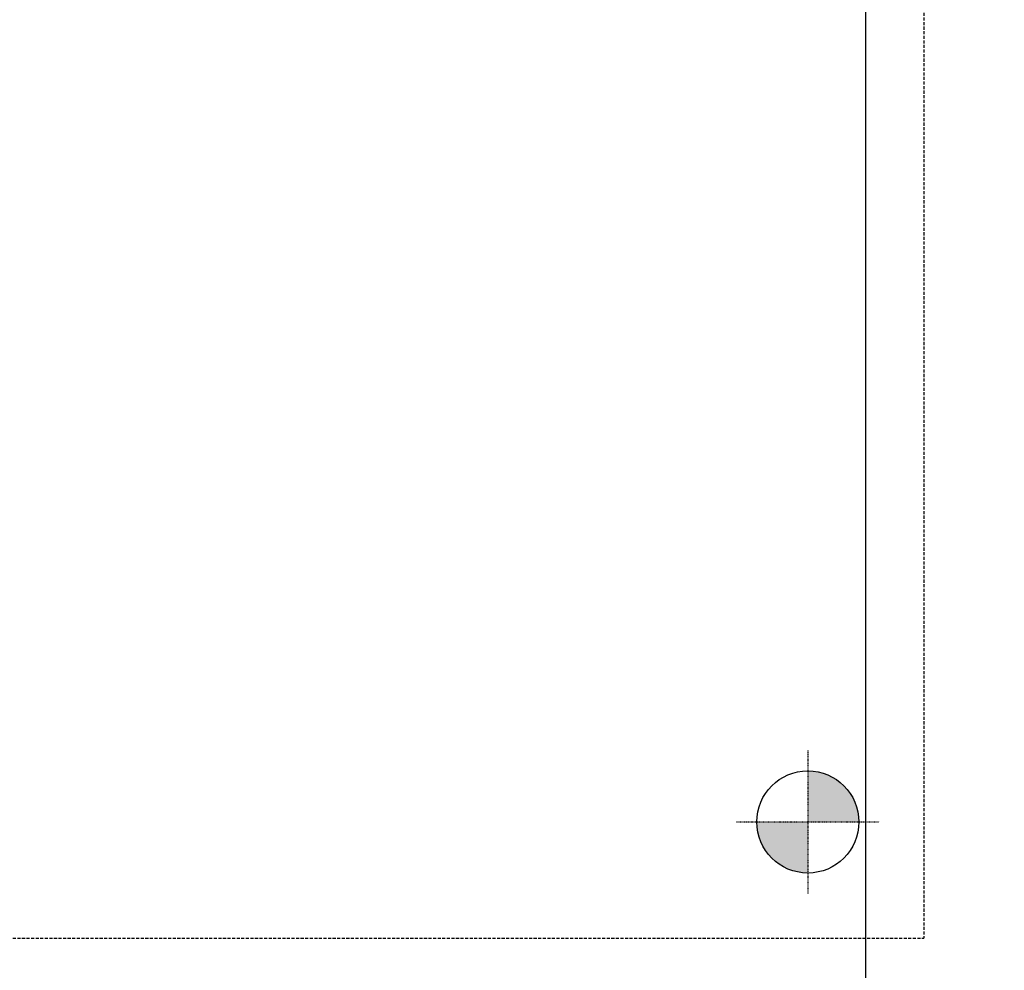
# Model space of a CAD drawing. Header units: inches. Extents: x -4968858 to -265257, y -220693 to 1871410.
# Tile 226 of 256: x -1885413 to -1885252, y 1195007 to 1195163. Entities that reach past the tile are written whole.
import ezdxf

# ---------------------------------------------------------------- set-up
doc = ezdxf.new("R2010")
doc.units = ezdxf.units.IN
doc.header["$MEASUREMENT"] = 0
for name, pattern in [('CENTER2', [1.125, 0.75, -0.125, 0.125, -0.125]), ('CONTINOUS', [0]), ('DASHED', [0.75, 0.5, -0.25]), ('HIDDEN', [0.375, 0.25, -0.125])]:
    doc.linetypes.add(name, pattern=pattern)
doc.layers.add('GRID', color=8, linetype='Continuous')
doc.layers.add('IPB', color=6, linetype='Continuous')

# ---------------------------------------------------------------- blocks, each defined once
blk = doc.blocks.new('UTCOMBINE')
h = blk.add_hatch(color=256)
h.paths.add_polyline_path([(-716789.89, 45928.48), (-716781.51, 45928.48), (-716781.51, 45920.1, -0.414214)])
h.paths.add_polyline_path([(-716773.13, 45928.48), (-716781.51, 45928.48), (-716781.51, 45936.86, -0.414214)])
h = blk.add_hatch(color=256)
h.paths.add_polyline_path([(-716789.89, 45928.48), (-716781.51, 45928.48), (-716781.51, 45920.1, -0.414214)])
h.paths.add_polyline_path([(-716773.13, 45928.48), (-716781.51, 45928.48), (-716781.51, 45936.86, -0.414214)])
h = blk.add_hatch(color=256)
h.paths.add_polyline_path([(-716789.89, 45928.48), (-716781.51, 45928.48), (-716781.51, 45920.1, -0.414214)])
h.paths.add_polyline_path([(-716773.13, 45928.48), (-716781.51, 45928.48), (-716781.51, 45936.86, -0.414214)])
h = blk.add_hatch(color=256)
h.paths.add_polyline_path([(-716789.89, 45928.48), (-716781.51, 45928.48), (-716781.51, 45920.1, -0.414214)])
h.paths.add_polyline_path([(-716773.13, 45928.48), (-716781.51, 45928.48), (-716781.51, 45936.86, -0.414214)])
h = blk.add_hatch(color=256)
h.paths.add_polyline_path([(-716789.89, 45928.48), (-716781.51, 45928.48), (-716781.51, 45920.1, -0.414214)])
h.paths.add_polyline_path([(-716773.13, 45928.48), (-716781.51, 45928.48), (-716781.51, 45936.86, -0.414214)])
h = blk.add_hatch(color=256)
h.paths.add_polyline_path([(-716789.89, 45928.48), (-716781.51, 45928.48), (-716781.51, 45920.1, -0.414214)])
h.paths.add_polyline_path([(-716773.13, 45928.48), (-716781.51, 45928.48), (-716781.51, 45936.86, -0.414214)])
h = blk.add_hatch(color=256)
h.paths.add_polyline_path([(-716789.89, 45928.48), (-716781.51, 45928.48), (-716781.51, 45920.1, -0.414214)])
h.paths.add_polyline_path([(-716773.13, 45928.48), (-716781.51, 45928.48), (-716781.51, 45936.86, -0.414214)])
h = blk.add_hatch(color=256)
h.paths.add_polyline_path([(-716789.89, 45928.48), (-716781.51, 45928.48), (-716781.51, 45920.1, -0.414214)])
h.paths.add_polyline_path([(-716773.13, 45928.48), (-716781.51, 45928.48), (-716781.51, 45936.86, -0.414214)])
h = blk.add_hatch(color=256)
h.paths.add_polyline_path([(-716789.89, 45928.48), (-716781.51, 45928.48), (-716781.51, 45920.1, -0.414214)])
h.paths.add_polyline_path([(-716773.13, 45928.48), (-716781.51, 45928.48), (-716781.51, 45936.86, -0.414214)])
h = blk.add_hatch(color=256)
h.paths.add_polyline_path([(-716789.89, 45928.48), (-716781.51, 45928.48), (-716781.51, 45920.1, -0.414214)])
h.paths.add_polyline_path([(-716773.13, 45928.48), (-716781.51, 45928.48), (-716781.51, 45936.86, -0.414214)])
h = blk.add_hatch(color=256)
h.paths.add_polyline_path([(-716789.89, 45928.48), (-716781.51, 45928.48), (-716781.51, 45920.1, -0.414214)])
h.paths.add_polyline_path([(-716773.13, 45928.48), (-716781.51, 45928.48), (-716781.51, 45936.86, -0.414214)])
h = blk.add_hatch(color=256)
h.paths.add_polyline_path([(-716789.89, 45928.48), (-716781.51, 45928.48), (-716781.51, 45920.1, -0.414214)])
h.paths.add_polyline_path([(-716773.13, 45928.48), (-716781.51, 45928.48), (-716781.51, 45936.86, -0.414214)])
h = blk.add_hatch(color=256)
h.paths.add_polyline_path([(-716789.89, 45928.48), (-716781.51, 45928.48), (-716781.51, 45920.1, -0.414214)])
h.paths.add_polyline_path([(-716773.13, 45928.48), (-716781.51, 45928.48), (-716781.51, 45936.86, -0.414214)])
h = blk.add_hatch(color=256)
h.paths.add_polyline_path([(-716789.89, 45928.48), (-716781.51, 45928.48), (-716781.51, 45920.1, -0.414214)])
h.paths.add_polyline_path([(-716773.13, 45928.48), (-716781.51, 45928.48), (-716781.51, 45936.86, -0.414214)])
h = blk.add_hatch(color=256)
h.paths.add_polyline_path([(-716789.89, 45928.48), (-716781.51, 45928.48), (-716781.51, 45920.1, -0.414214)])
h.paths.add_polyline_path([(-716773.13, 45928.48), (-716781.51, 45928.48), (-716781.51, 45936.86, -0.414214)])
h = blk.add_hatch(color=256)
h.paths.add_polyline_path([(-716789.89, 45928.48), (-716781.51, 45928.48), (-716781.51, 45920.1, -0.414214)])
h.paths.add_polyline_path([(-716773.13, 45928.48), (-716781.51, 45928.48), (-716781.51, 45936.86, -0.414214)])
h = blk.add_hatch(color=256)
h.paths.add_polyline_path([(-716789.89, 45928.48), (-716781.51, 45928.48), (-716781.51, 45920.1, -0.414214)])
h.paths.add_polyline_path([(-716773.13, 45928.48), (-716781.51, 45928.48), (-716781.51, 45936.86, -0.414214)])
h = blk.add_hatch(color=256)
h.paths.add_polyline_path([(-716789.89, 45928.48), (-716781.51, 45928.48), (-716781.51, 45920.1, -0.414214)])
h.paths.add_polyline_path([(-716773.13, 45928.48), (-716781.51, 45928.48), (-716781.51, 45936.86, -0.414214)])
h = blk.add_hatch(color=256)
h.paths.add_polyline_path([(-716789.89, 45928.48), (-716781.51, 45928.48), (-716781.51, 45920.1, -0.414214)])
h.paths.add_polyline_path([(-716773.13, 45928.48), (-716781.51, 45928.48), (-716781.51, 45936.86, -0.414214)])
h = blk.add_hatch(color=256)
h.paths.add_polyline_path([(-716789.89, 45928.48), (-716781.51, 45928.48), (-716781.51, 45920.1, -0.414214)])
h.paths.add_polyline_path([(-716773.13, 45928.48), (-716781.51, 45928.48), (-716781.51, 45936.86, -0.414214)])
h = blk.add_hatch(color=256)
h.paths.add_polyline_path([(-716789.89, 45928.48), (-716781.51, 45928.48), (-716781.51, 45920.1, -0.414214)])
h.paths.add_polyline_path([(-716773.13, 45928.48), (-716781.51, 45928.48), (-716781.51, 45936.86, -0.414214)])
h = blk.add_hatch(color=256)
h.paths.add_polyline_path([(-716789.89, 45928.48), (-716781.51, 45928.48), (-716781.51, 45920.1, -0.414214)])
h.paths.add_polyline_path([(-716773.13, 45928.48), (-716781.51, 45928.48), (-716781.51, 45936.86, -0.414214)])
h = blk.add_hatch(color=256)
h.paths.add_polyline_path([(-716789.89, 45928.48), (-716781.51, 45928.48), (-716781.51, 45920.1, -0.414214)])
h.paths.add_polyline_path([(-716773.13, 45928.48), (-716781.51, 45928.48), (-716781.51, 45936.86, -0.414214)])
h = blk.add_hatch(color=256)
h.paths.add_polyline_path([(-716789.89, 45928.48), (-716781.51, 45928.48), (-716781.51, 45920.1, -0.414214)])
h.paths.add_polyline_path([(-716773.13, 45928.48), (-716781.51, 45928.48), (-716781.51, 45936.86, -0.414214)])
h = blk.add_hatch(color=256)
h.paths.add_polyline_path([(-716789.89, 45928.48), (-716781.51, 45928.48), (-716781.51, 45920.1, -0.414214)])
h.paths.add_polyline_path([(-716773.13, 45928.48), (-716781.51, 45928.48), (-716781.51, 45936.86, -0.414214)])
h = blk.add_hatch(color=256)
h.paths.add_polyline_path([(-716789.89, 45928.48), (-716781.51, 45928.48), (-716781.51, 45920.1, -0.414214)])
h.paths.add_polyline_path([(-716773.13, 45928.48), (-716781.51, 45928.48), (-716781.51, 45936.86, -0.414214)])
h = blk.add_hatch(color=256)
h.paths.add_polyline_path([(-716789.89, 45928.48), (-716781.51, 45928.48), (-716781.51, 45920.1, -0.414214)])
h.paths.add_polyline_path([(-716773.13, 45928.48), (-716781.51, 45928.48), (-716781.51, 45936.86, -0.414214)])
h = blk.add_hatch(color=256)
h.paths.add_polyline_path([(-716789.89, 45928.48), (-716781.51, 45928.48), (-716781.51, 45920.1, -0.414214)])
h.paths.add_polyline_path([(-716773.13, 45928.48), (-716781.51, 45928.48), (-716781.51, 45936.86, -0.414214)])
h = blk.add_hatch(color=256)
h.paths.add_polyline_path([(-716789.89, 45928.48), (-716781.51, 45928.48), (-716781.51, 45920.1, -0.414214)])
h.paths.add_polyline_path([(-716773.13, 45928.48), (-716781.51, 45928.48), (-716781.51, 45936.86, -0.414214)])
h = blk.add_hatch(color=256)
h.paths.add_polyline_path([(-716789.89, 45928.48), (-716781.51, 45928.48), (-716781.51, 45920.1, -0.414214)])
h.paths.add_polyline_path([(-716773.13, 45928.48), (-716781.51, 45928.48), (-716781.51, 45936.86, -0.414214)])
h = blk.add_hatch(color=256)
h.paths.add_polyline_path([(-716789.89, 45928.48), (-716781.51, 45928.48), (-716781.51, 45920.1, -0.414214)])
h.paths.add_polyline_path([(-716773.13, 45928.48), (-716781.51, 45928.48), (-716781.51, 45936.86, -0.414214)])
h = blk.add_hatch(color=256)
h.paths.add_polyline_path([(-716789.89, 45928.48), (-716781.51, 45928.48), (-716781.51, 45920.1, -0.414214)])
h.paths.add_polyline_path([(-716773.13, 45928.48), (-716781.51, 45928.48), (-716781.51, 45936.86, -0.414214)])
h = blk.add_hatch(color=256)
h.paths.add_polyline_path([(-716789.89, 45928.48), (-716781.51, 45928.48), (-716781.51, 45920.1, -0.414214)])
h.paths.add_polyline_path([(-716773.13, 45928.48), (-716781.51, 45928.48), (-716781.51, 45936.86, -0.414214)])
h = blk.add_hatch(color=256)
h.paths.add_polyline_path([(-716789.89, 45928.48), (-716781.51, 45928.48), (-716781.51, 45920.1, -0.414214)])
h.paths.add_polyline_path([(-716773.13, 45928.48), (-716781.51, 45928.48), (-716781.51, 45936.86, -0.414214)])
h = blk.add_hatch(color=256)
h.paths.add_polyline_path([(-716789.89, 45928.48), (-716781.51, 45928.48), (-716781.51, 45920.1, -0.414214)])
h.paths.add_polyline_path([(-716773.13, 45928.48), (-716781.51, 45928.48), (-716781.51, 45936.86, -0.414214)])
h = blk.add_hatch(color=256)
h.paths.add_polyline_path([(-716789.89, 45928.48), (-716781.51, 45928.48), (-716781.51, 45920.1, -0.414214)])
h.paths.add_polyline_path([(-716773.13, 45928.48), (-716781.51, 45928.48), (-716781.51, 45936.86, -0.414214)])
h = blk.add_hatch(color=256)
h.paths.add_polyline_path([(-716789.89, 45928.48), (-716781.51, 45928.48), (-716781.51, 45920.1, -0.414214)])
h.paths.add_polyline_path([(-716773.13, 45928.48), (-716781.51, 45928.48), (-716781.51, 45936.86, -0.414214)])
h = blk.add_hatch(color=256)
h.paths.add_polyline_path([(-716789.89, 45928.48), (-716781.51, 45928.48), (-716781.51, 45920.1, -0.414214)])
h.paths.add_polyline_path([(-716773.13, 45928.48), (-716781.51, 45928.48), (-716781.51, 45936.86, -0.414214)])
h = blk.add_hatch(color=256)
h.paths.add_polyline_path([(-716789.89, 45928.48), (-716781.51, 45928.48), (-716781.51, 45920.1, -0.414214)])
h.paths.add_polyline_path([(-716773.13, 45928.48), (-716781.51, 45928.48), (-716781.51, 45936.86, -0.414214)])
h = blk.add_hatch(color=256)
h.paths.add_polyline_path([(-716789.89, 45928.48), (-716781.51, 45928.48), (-716781.51, 45920.1, -0.414214)])
h.paths.add_polyline_path([(-716773.13, 45928.48), (-716781.51, 45928.48), (-716781.51, 45936.86, -0.414214)])
h = blk.add_hatch(color=256)
h.paths.add_polyline_path([(-716789.89, 45928.48), (-716781.51, 45928.48), (-716781.51, 45920.1, -0.414214)])
h.paths.add_polyline_path([(-716773.13, 45928.48), (-716781.51, 45928.48), (-716781.51, 45936.86, -0.414214)])
h = blk.add_hatch(color=256)
h.paths.add_polyline_path([(-716789.89, 45928.48), (-716781.51, 45928.48), (-716781.51, 45920.1, -0.414214)])
h.paths.add_polyline_path([(-716773.13, 45928.48), (-716781.51, 45928.48), (-716781.51, 45936.86, -0.414214)])
h = blk.add_hatch(color=256)
h.paths.add_polyline_path([(-716789.89, 45928.48), (-716781.51, 45928.48), (-716781.51, 45920.1, -0.414214)])
h.paths.add_polyline_path([(-716773.13, 45928.48), (-716781.51, 45928.48), (-716781.51, 45936.86, -0.414214)])
h = blk.add_hatch(color=256)
h.paths.add_polyline_path([(-716789.89, 45928.48), (-716781.51, 45928.48), (-716781.51, 45920.1, -0.414214)])
h.paths.add_polyline_path([(-716773.13, 45928.48), (-716781.51, 45928.48), (-716781.51, 45936.86, -0.414214)])
h = blk.add_hatch(color=256)
h.paths.add_polyline_path([(-716789.89, 45928.48), (-716781.51, 45928.48), (-716781.51, 45920.1, -0.414214)])
h.paths.add_polyline_path([(-716773.13, 45928.48), (-716781.51, 45928.48), (-716781.51, 45936.86, -0.414214)])
h = blk.add_hatch(color=256)
h.paths.add_polyline_path([(-716789.89, 45928.48), (-716781.51, 45928.48), (-716781.51, 45920.1, -0.414214)])
h.paths.add_polyline_path([(-716773.13, 45928.48), (-716781.51, 45928.48), (-716781.51, 45936.86, -0.414214)])
h = blk.add_hatch(color=256)
h.paths.add_polyline_path([(-716789.89, 45928.48), (-716781.51, 45928.48), (-716781.51, 45920.1, -0.414214)])
h.paths.add_polyline_path([(-716773.13, 45928.48), (-716781.51, 45928.48), (-716781.51, 45936.86, -0.414214)])
h = blk.add_hatch(color=256)
h.paths.add_polyline_path([(-716789.89, 45928.48), (-716781.51, 45928.48), (-716781.51, 45920.1, -0.414214)])
h.paths.add_polyline_path([(-716773.13, 45928.48), (-716781.51, 45928.48), (-716781.51, 45936.86, -0.414214)])
h = blk.add_hatch(color=256)
h.paths.add_polyline_path([(-716789.89, 45928.48), (-716781.51, 45928.48), (-716781.51, 45920.1, -0.414214)])
h.paths.add_polyline_path([(-716773.13, 45928.48), (-716781.51, 45928.48), (-716781.51, 45936.86, -0.414214)])
h = blk.add_hatch(color=256)
h.paths.add_polyline_path([(-716789.89, 45928.48), (-716781.51, 45928.48), (-716781.51, 45920.1, -0.414214)])
h.paths.add_polyline_path([(-716773.13, 45928.48), (-716781.51, 45928.48), (-716781.51, 45936.86, -0.414214)])
h = blk.add_hatch(color=256)
h.paths.add_polyline_path([(-716789.89, 45928.48), (-716781.51, 45928.48), (-716781.51, 45920.1, -0.414214)])
h.paths.add_polyline_path([(-716773.13, 45928.48), (-716781.51, 45928.48), (-716781.51, 45936.86, -0.414214)])
h = blk.add_hatch(color=256)
h.paths.add_polyline_path([(-716789.89, 45928.48), (-716781.51, 45928.48), (-716781.51, 45920.1, -0.414214)])
h.paths.add_polyline_path([(-716773.13, 45928.48), (-716781.51, 45928.48), (-716781.51, 45936.86, -0.414214)])
h = blk.add_hatch(color=256)
h.paths.add_polyline_path([(-716789.89, 45928.48), (-716781.51, 45928.48), (-716781.51, 45920.1, -0.414214)])
h.paths.add_polyline_path([(-716773.13, 45928.48), (-716781.51, 45928.48), (-716781.51, 45936.86, -0.414214)])
h = blk.add_hatch(color=256)
h.paths.add_polyline_path([(-716789.89, 45928.48), (-716781.51, 45928.48), (-716781.51, 45920.1, -0.414214)])
h.paths.add_polyline_path([(-716773.13, 45928.48), (-716781.51, 45928.48), (-716781.51, 45936.86, -0.414214)])
h = blk.add_hatch(color=256)
h.paths.add_polyline_path([(-716789.89, 45928.48), (-716781.51, 45928.48), (-716781.51, 45920.1, -0.414214)])
h.paths.add_polyline_path([(-716773.13, 45928.48), (-716781.51, 45928.48), (-716781.51, 45936.86, -0.414214)])
h = blk.add_hatch(color=256)
h.paths.add_polyline_path([(-716789.89, 45928.48), (-716781.51, 45928.48), (-716781.51, 45920.1, -0.414214)])
h.paths.add_polyline_path([(-716773.13, 45928.48), (-716781.51, 45928.48), (-716781.51, 45936.86, -0.414214)])
h = blk.add_hatch(color=256)
h.paths.add_polyline_path([(-716789.89, 45928.48), (-716781.51, 45928.48), (-716781.51, 45920.1, -0.414214)])
h.paths.add_polyline_path([(-716773.13, 45928.48), (-716781.51, 45928.48), (-716781.51, 45936.86, -0.414214)])
h = blk.add_hatch(color=256)
h.paths.add_polyline_path([(-716789.89, 45928.48), (-716781.51, 45928.48), (-716781.51, 45920.1, -0.414214)])
h.paths.add_polyline_path([(-716773.13, 45928.48), (-716781.51, 45928.48), (-716781.51, 45936.86, -0.414214)])
h = blk.add_hatch(color=256)
h.paths.add_polyline_path([(-716789.89, 45928.48), (-716781.51, 45928.48), (-716781.51, 45920.1, -0.414214)])
h.paths.add_polyline_path([(-716773.13, 45928.48), (-716781.51, 45928.48), (-716781.51, 45936.86, -0.414214)])
h = blk.add_hatch(color=256)
h.paths.add_polyline_path([(-716789.89, 45928.48), (-716781.51, 45928.48), (-716781.51, 45920.1, -0.414214)])
h.paths.add_polyline_path([(-716773.13, 45928.48), (-716781.51, 45928.48), (-716781.51, 45936.86, -0.414214)])
h = blk.add_hatch(color=256)
h.paths.add_polyline_path([(-716789.89, 45928.48), (-716781.51, 45928.48), (-716781.51, 45920.1, -0.414214)])
h.paths.add_polyline_path([(-716773.13, 45928.48), (-716781.51, 45928.48), (-716781.51, 45936.86, -0.414214)])
h = blk.add_hatch(color=256)
h.paths.add_polyline_path([(-716789.89, 45928.48), (-716781.51, 45928.48), (-716781.51, 45920.1, -0.414214)])
h.paths.add_polyline_path([(-716773.13, 45928.48), (-716781.51, 45928.48), (-716781.51, 45936.86, -0.414214)])
h = blk.add_hatch(color=256)
h.paths.add_polyline_path([(-716789.89, 45928.48), (-716781.51, 45928.48), (-716781.51, 45920.1, -0.414214)])
h.paths.add_polyline_path([(-716773.13, 45928.48), (-716781.51, 45928.48), (-716781.51, 45936.86, -0.414214)])
h = blk.add_hatch(color=256)
h.paths.add_polyline_path([(-716789.89, 45928.48), (-716781.51, 45928.48), (-716781.51, 45920.1, -0.414214)])
h.paths.add_polyline_path([(-716773.13, 45928.48), (-716781.51, 45928.48), (-716781.51, 45936.86, -0.414214)])
at = {"color": 6}
blk.add_line((-716790.97, 45726.59, 0), (-716790.97, 46828.94, 0), dxfattribs=at)
blk.add_line((-716790.97, 45726.59, 0), (-716790.97, 46828.94, 0), dxfattribs=at)
blk.add_line((-716790.97, 45726.59, 0), (-716790.97, 46828.94, 0), dxfattribs=at)
blk.add_line((-716790.97, 45726.59, 0), (-716790.97, 46828.94, 0), dxfattribs=at)
at = {"color": 2, "linetype": 'DASHED'}
for p in [(-716495.74, 45947.53, 0), (-716800.56, 45642.71, 0), (-716495.74, 45947.53, 0), (-716800.56, 45642.71, 0), (-716495.74, 45947.53, 0), (-716495.74, 45947.53, 0), (-716800.56, 45642.71, 0), (-716800.56, 45642.71, 0), (-716495.74, 45947.53, 0), (-716495.74, 45947.53, 0), (-716495.74, 45947.53, 0), (-716495.74, 45947.53, 0), (-716800.56, 45642.71, 0), (-716800.56, 45642.71, 0), (-716800.56, 45642.71, 0), (-716800.56, 45642.71, 0), (-716495.74, 45947.53, 0), (-716495.74, 45947.53, 0), (-716495.74, 45947.53, 0), (-716495.74, 45947.53, 0), (-716495.74, 45947.53, 0), (-716495.74, 45947.53, 0), (-716495.74, 45947.53, 0), (-716495.74, 45947.53, 0), (-716800.56, 45642.71, 0), (-716800.56, 45642.71, 0), (-716800.56, 45642.71, 0), (-716800.56, 45642.71, 0), (-716800.56, 45642.71, 0), (-716800.56, 45642.71, 0), (-716800.56, 45642.71, 0), (-716800.56, 45642.71, 0), (-716495.74, 45947.53, 0), (-716495.74, 45947.53, 0), (-716495.74, 45947.53, 0), (-716495.74, 45947.53, 0), (-716495.74, 45947.53, 0), (-716495.74, 45947.53, 0), (-716495.74, 45947.53, 0), (-716495.74, 45947.53, 0), (-716495.74, 45947.53, 0), (-716495.74, 45947.53, 0), (-716495.74, 45947.53, 0), (-716495.74, 45947.53, 0), (-716495.74, 45947.53, 0), (-716495.74, 45947.53, 0), (-716495.74, 45947.53, 0), (-716495.74, 45947.53, 0), (-716800.56, 45642.71, 0), (-716800.56, 45642.71, 0), (-716800.56, 45642.71, 0), (-716800.56, 45642.71, 0), (-716800.56, 45642.71, 0), (-716800.56, 45642.71, 0), (-716800.56, 45642.71, 0), (-716800.56, 45642.71, 0), (-716800.56, 45642.71, 0), (-716800.56, 45642.71, 0), (-716800.56, 45642.71, 0), (-716800.56, 45642.71, 0), (-716800.56, 45642.71, 0), (-716800.56, 45642.71, 0), (-716800.56, 45642.71, 0), (-716800.56, 45642.71, 0), (-716495.74, 45947.53, 0), (-716800.56, 45642.71, 0), (-716495.74, 45947.53, 0), (-716800.56, 45642.71, 0), (-716495.74, 45947.53, 0), (-716495.74, 45947.53, 0), (-716800.56, 45642.71, 0), (-716800.56, 45642.71, 0), (-716495.74, 45947.53, 0), (-716495.74, 45947.53, 0), (-716495.74, 45947.53, 0), (-716495.74, 45947.53, 0), (-716800.56, 45642.71, 0), (-716800.56, 45642.71, 0), (-716800.56, 45642.71, 0), (-716800.56, 45642.71, 0), (-716495.74, 45947.53, 0), (-716495.74, 45947.53, 0), (-716495.74, 45947.53, 0), (-716495.74, 45947.53, 0), (-716495.74, 45947.53, 0), (-716495.74, 45947.53, 0), (-716495.74, 45947.53, 0), (-716495.74, 45947.53, 0), (-716800.56, 45642.71, 0), (-716800.56, 45642.71, 0), (-716800.56, 45642.71, 0), (-716800.56, 45642.71, 0), (-716800.56, 45642.71, 0), (-716800.56, 45642.71, 0), (-716800.56, 45642.71, 0), (-716800.56, 45642.71, 0), (-716495.74, 45947.53, 0), (-716495.74, 45947.53, 0), (-716495.74, 45947.53, 0), (-716495.74, 45947.53, 0), (-716495.74, 45947.53, 0), (-716495.74, 45947.53, 0), (-716495.74, 45947.53, 0), (-716495.74, 45947.53, 0), (-716495.74, 45947.53, 0), (-716495.74, 45947.53, 0), (-716495.74, 45947.53, 0), (-716495.74, 45947.53, 0), (-716495.74, 45947.53, 0), (-716495.74, 45947.53, 0), (-716495.74, 45947.53, 0), (-716495.74, 45947.53, 0), (-716800.56, 45642.71, 0), (-716800.56, 45642.71, 0), (-716800.56, 45642.71, 0), (-716800.56, 45642.71, 0), (-716800.56, 45642.71, 0), (-716800.56, 45642.71, 0), (-716800.56, 45642.71, 0), (-716800.56, 45642.71, 0), (-716800.56, 45642.71, 0), (-716800.56, 45642.71, 0), (-716800.56, 45642.71, 0), (-716800.56, 45642.71, 0), (-716800.56, 45642.71, 0), (-716800.56, 45642.71, 0), (-716800.56, 45642.71, 0), (-716800.56, 45642.71, 0)]:
    blk.add_line(p, (-716800.56, 45947.53, 0), dxfattribs=at)
at = {"color": 2, "linetype": 'CENTER2', "ltscale": 0.1}
for p, q in [((-716781.51, 45916.76, 0), (-716781.51, 45940.2, 0)), ((-716781.51, 45916.76, 0), (-716781.51, 45940.2, 0)), ((-716781.51, 45916.76, 0), (-716781.51, 45940.2, 0)), ((-716781.51, 45916.76, 0), (-716781.51, 45940.2, 0)), ((-716781.51, 45916.76, 0), (-716781.51, 45940.2, 0)), ((-716781.51, 45916.76, 0), (-716781.51, 45940.2, 0)), ((-716781.51, 45916.76, 0), (-716781.51, 45940.2, 0)), ((-716781.51, 45916.76, 0), (-716781.51, 45940.2, 0)), ((-716781.51, 45916.76, 0), (-716781.51, 45940.2, 0)), ((-716781.51, 45916.76, 0), (-716781.51, 45940.2, 0)), ((-716781.51, 45916.76, 0), (-716781.51, 45940.2, 0)), ((-716781.51, 45916.76, 0), (-716781.51, 45940.2, 0)), ((-716781.51, 45916.76, 0), (-716781.51, 45940.2, 0)), ((-716781.51, 45916.76, 0), (-716781.51, 45940.2, 0)), ((-716781.51, 45916.76, 0), (-716781.51, 45940.2, 0)), ((-716781.51, 45916.76, 0), (-716781.51, 45940.2, 0)), ((-716781.51, 45916.76, 0), (-716781.51, 45940.2, 0)), ((-716781.51, 45916.76, 0), (-716781.51, 45940.2, 0)), ((-716781.51, 45916.76, 0), (-716781.51, 45940.2, 0)), ((-716781.51, 45916.76, 0), (-716781.51, 45940.2, 0)), ((-716781.51, 45916.76, 0), (-716781.51, 45940.2, 0)), ((-716781.51, 45916.76, 0), (-716781.51, 45940.2, 0)), ((-716781.51, 45916.76, 0), (-716781.51, 45940.2, 0)), ((-716781.51, 45916.76, 0), (-716781.51, 45940.2, 0)), ((-716781.51, 45916.76, 0), (-716781.51, 45940.2, 0)), ((-716781.51, 45916.76, 0), (-716781.51, 45940.2, 0)), ((-716781.51, 45916.76, 0), (-716781.51, 45940.2, 0)), ((-716781.51, 45916.76, 0), (-716781.51, 45940.2, 0)), ((-716781.51, 45916.76, 0), (-716781.51, 45940.2, 0)), ((-716781.51, 45916.76, 0), (-716781.51, 45940.2, 0)), ((-716781.51, 45916.76, 0), (-716781.51, 45940.2, 0)), ((-716781.51, 45916.76, 0), (-716781.51, 45940.2, 0)), ((-716781.51, 45916.76, 0), (-716781.51, 45940.2, 0)), ((-716781.51, 45916.76, 0), (-716781.51, 45940.2, 0)), ((-716781.51, 45916.76, 0), (-716781.51, 45940.2, 0)), ((-716781.51, 45916.76, 0), (-716781.51, 45940.2, 0)), ((-716781.51, 45916.76, 0), (-716781.51, 45940.2, 0)), ((-716781.51, 45916.76, 0), (-716781.51, 45940.2, 0)), ((-716781.51, 45916.76, 0), (-716781.51, 45940.2, 0)), ((-716781.51, 45916.76, 0), (-716781.51, 45940.2, 0)), ((-716781.51, 45916.76, 0), (-716781.51, 45940.2, 0)), ((-716781.51, 45916.76, 0), (-716781.51, 45940.2, 0)), ((-716781.51, 45916.76, 0), (-716781.51, 45940.2, 0)), ((-716781.51, 45916.76, 0), (-716781.51, 45940.2, 0)), ((-716781.51, 45916.76, 0), (-716781.51, 45940.2, 0)), ((-716781.51, 45916.76, 0), (-716781.51, 45940.2, 0)), ((-716781.51, 45916.76, 0), (-716781.51, 45940.2, 0)), ((-716781.51, 45916.76, 0), (-716781.51, 45940.2, 0)), ((-716781.51, 45916.76, 0), (-716781.51, 45940.2, 0)), ((-716781.51, 45916.76, 0), (-716781.51, 45940.2, 0)), ((-716781.51, 45916.76, 0), (-716781.51, 45940.2, 0)), ((-716781.51, 45916.76, 0), (-716781.51, 45940.2, 0)), ((-716781.51, 45916.76, 0), (-716781.51, 45940.2, 0)), ((-716781.51, 45916.76, 0), (-716781.51, 45940.2, 0)), ((-716781.51, 45916.76, 0), (-716781.51, 45940.2, 0)), ((-716781.51, 45916.76, 0), (-716781.51, 45940.2, 0)), ((-716781.51, 45916.76, 0), (-716781.51, 45940.2, 0)), ((-716781.51, 45916.76, 0), (-716781.51, 45940.2, 0)), ((-716781.51, 45916.76, 0), (-716781.51, 45940.2, 0)), ((-716781.51, 45916.76, 0), (-716781.51, 45940.2, 0)), ((-716781.51, 45916.76, 0), (-716781.51, 45940.2, 0)), ((-716781.51, 45916.76, 0), (-716781.51, 45940.2, 0)), ((-716781.51, 45916.76, 0), (-716781.51, 45940.2, 0)), ((-716781.51, 45916.76, 0), (-716781.51, 45940.2, 0)), ((-716769.79, 45928.48, 0), (-716793.22, 45928.48, 0)), ((-716769.79, 45928.48, 0), (-716793.22, 45928.48, 0)), ((-716769.79, 45928.48, 0), (-716793.22, 45928.48, 0)), ((-716769.79, 45928.48, 0), (-716793.22, 45928.48, 0)), ((-716769.79, 45928.48, 0), (-716793.22, 45928.48, 0)), ((-716769.79, 45928.48, 0), (-716793.22, 45928.48, 0)), ((-716769.79, 45928.48, 0), (-716793.22, 45928.48, 0)), ((-716769.79, 45928.48, 0), (-716793.22, 45928.48, 0)), ((-716769.79, 45928.48, 0), (-716793.22, 45928.48, 0)), ((-716769.79, 45928.48, 0), (-716793.22, 45928.48, 0)), ((-716769.79, 45928.48, 0), (-716793.22, 45928.48, 0)), ((-716769.79, 45928.48, 0), (-716793.22, 45928.48, 0)), ((-716769.79, 45928.48, 0), (-716793.22, 45928.48, 0)), ((-716769.79, 45928.48, 0), (-716793.22, 45928.48, 0)), ((-716769.79, 45928.48, 0), (-716793.22, 45928.48, 0)), ((-716769.79, 45928.48, 0), (-716793.22, 45928.48, 0)), ((-716769.79, 45928.48, 0), (-716793.22, 45928.48, 0)), ((-716769.79, 45928.48, 0), (-716793.22, 45928.48, 0)), ((-716769.79, 45928.48, 0), (-716793.22, 45928.48, 0)), ((-716769.79, 45928.48, 0), (-716793.22, 45928.48, 0)), ((-716769.79, 45928.48, 0), (-716793.22, 45928.48, 0)), ((-716769.79, 45928.48, 0), (-716793.22, 45928.48, 0)), ((-716769.79, 45928.48, 0), (-716793.22, 45928.48, 0)), ((-716769.79, 45928.48, 0), (-716793.22, 45928.48, 0)), ((-716769.79, 45928.48, 0), (-716793.22, 45928.48, 0)), ((-716769.79, 45928.48, 0), (-716793.22, 45928.48, 0)), ((-716769.79, 45928.48, 0), (-716793.22, 45928.48, 0)), ((-716769.79, 45928.48, 0), (-716793.22, 45928.48, 0)), ((-716769.79, 45928.48, 0), (-716793.22, 45928.48, 0)), ((-716769.79, 45928.48, 0), (-716793.22, 45928.48, 0)), ((-716769.79, 45928.48, 0), (-716793.22, 45928.48, 0)), ((-716769.79, 45928.48, 0), (-716793.22, 45928.48, 0)), ((-716769.79, 45928.48, 0), (-716793.22, 45928.48, 0)), ((-716769.79, 45928.48, 0), (-716793.22, 45928.48, 0)), ((-716769.79, 45928.48, 0), (-716793.22, 45928.48, 0)), ((-716769.79, 45928.48, 0), (-716793.22, 45928.48, 0)), ((-716769.79, 45928.48, 0), (-716793.22, 45928.48, 0)), ((-716769.79, 45928.48, 0), (-716793.22, 45928.48, 0)), ((-716769.79, 45928.48, 0), (-716793.22, 45928.48, 0)), ((-716769.79, 45928.48, 0), (-716793.22, 45928.48, 0)), ((-716769.79, 45928.48, 0), (-716793.22, 45928.48, 0)), ((-716769.79, 45928.48, 0), (-716793.22, 45928.48, 0)), ((-716769.79, 45928.48, 0), (-716793.22, 45928.48, 0)), ((-716769.79, 45928.48, 0), (-716793.22, 45928.48, 0)), ((-716769.79, 45928.48, 0), (-716793.22, 45928.48, 0)), ((-716769.79, 45928.48, 0), (-716793.22, 45928.48, 0)), ((-716769.79, 45928.48, 0), (-716793.22, 45928.48, 0)), ((-716769.79, 45928.48, 0), (-716793.22, 45928.48, 0)), ((-716769.79, 45928.48, 0), (-716793.22, 45928.48, 0)), ((-716769.79, 45928.48, 0), (-716793.22, 45928.48, 0)), ((-716769.79, 45928.48, 0), (-716793.22, 45928.48, 0)), ((-716769.79, 45928.48, 0), (-716793.22, 45928.48, 0)), ((-716769.79, 45928.48, 0), (-716793.22, 45928.48, 0)), ((-716769.79, 45928.48, 0), (-716793.22, 45928.48, 0)), ((-716769.79, 45928.48, 0), (-716793.22, 45928.48, 0)), ((-716769.79, 45928.48, 0), (-716793.22, 45928.48, 0)), ((-716769.79, 45928.48, 0), (-716793.22, 45928.48, 0)), ((-716769.79, 45928.48, 0), (-716793.22, 45928.48, 0)), ((-716769.79, 45928.48, 0), (-716793.22, 45928.48, 0)), ((-716769.79, 45928.48, 0), (-716793.22, 45928.48, 0)), ((-716769.79, 45928.48, 0), (-716793.22, 45928.48, 0)), ((-716769.79, 45928.48, 0), (-716793.22, 45928.48, 0)), ((-716769.79, 45928.48, 0), (-716793.22, 45928.48, 0)), ((-716769.79, 45928.48, 0), (-716793.22, 45928.48, 0))]:
    blk.add_line(p, q, dxfattribs=at)
blk.add_circle((-716781.51, 45928.48, 0), 8.38)
blk.add_circle((-716781.51, 45928.48, 0), 8.38)
blk.add_circle((-716781.51, 45928.48, 0), 8.38)
blk.add_circle((-716781.51, 45928.48, 0), 8.38)
blk.add_circle((-716781.51, 45928.48, 0), 8.38)
blk.add_circle((-716781.51, 45928.48, 0), 8.38)
blk.add_circle((-716781.51, 45928.48, 0), 8.38)
blk.add_circle((-716781.51, 45928.48, 0), 8.38)
blk.add_circle((-716781.51, 45928.48, 0), 8.38)
blk.add_circle((-716781.51, 45928.48, 0), 8.38)
blk.add_circle((-716781.51, 45928.48, 0), 8.38)
blk.add_circle((-716781.51, 45928.48, 0), 8.38)
blk.add_circle((-716781.51, 45928.48, 0), 8.38)
blk.add_circle((-716781.51, 45928.48, 0), 8.38)
blk.add_circle((-716781.51, 45928.48, 0), 8.38)
blk.add_circle((-716781.51, 45928.48, 0), 8.38)
blk.add_circle((-716781.51, 45928.48, 0), 8.38)
blk.add_circle((-716781.51, 45928.48, 0), 8.38)
blk.add_circle((-716781.51, 45928.48, 0), 8.38)
blk.add_circle((-716781.51, 45928.48, 0), 8.38)
blk.add_circle((-716781.51, 45928.48, 0), 8.38)
blk.add_circle((-716781.51, 45928.48, 0), 8.38)
blk.add_circle((-716781.51, 45928.48, 0), 8.38)
blk.add_circle((-716781.51, 45928.48, 0), 8.38)
blk.add_circle((-716781.51, 45928.48, 0), 8.38)
blk.add_circle((-716781.51, 45928.48, 0), 8.38)
blk.add_circle((-716781.51, 45928.48, 0), 8.38)
blk.add_circle((-716781.51, 45928.48, 0), 8.38)
blk.add_circle((-716781.51, 45928.48, 0), 8.38)
blk.add_circle((-716781.51, 45928.48, 0), 8.38)
blk.add_circle((-716781.51, 45928.48, 0), 8.38)
blk.add_circle((-716781.51, 45928.48, 0), 8.38)
blk.add_circle((-716781.51, 45928.48, 0), 8.38)
blk.add_circle((-716781.51, 45928.48, 0), 8.38)
blk.add_circle((-716781.51, 45928.48, 0), 8.38)
blk.add_circle((-716781.51, 45928.48, 0), 8.38)
blk.add_circle((-716781.51, 45928.48, 0), 8.38)
blk.add_circle((-716781.51, 45928.48, 0), 8.38)
blk.add_circle((-716781.51, 45928.48, 0), 8.38)
blk.add_circle((-716781.51, 45928.48, 0), 8.38)
blk.add_circle((-716781.51, 45928.48, 0), 8.38)
blk.add_circle((-716781.51, 45928.48, 0), 8.38)
blk.add_circle((-716781.51, 45928.48, 0), 8.38)
blk.add_circle((-716781.51, 45928.48, 0), 8.38)
blk.add_circle((-716781.51, 45928.48, 0), 8.38)
blk.add_circle((-716781.51, 45928.48, 0), 8.38)
blk.add_circle((-716781.51, 45928.48, 0), 8.38)
blk.add_circle((-716781.51, 45928.48, 0), 8.38)
blk.add_circle((-716781.51, 45928.48, 0), 8.38)
blk.add_circle((-716781.51, 45928.48, 0), 8.38)
blk.add_circle((-716781.51, 45928.48, 0), 8.38)
blk.add_circle((-716781.51, 45928.48, 0), 8.38)
blk.add_circle((-716781.51, 45928.48, 0), 8.38)
blk.add_circle((-716781.51, 45928.48, 0), 8.38)
blk.add_circle((-716781.51, 45928.48, 0), 8.38)
blk.add_circle((-716781.51, 45928.48, 0), 8.38)
blk.add_circle((-716781.51, 45928.48, 0), 8.38)
blk.add_circle((-716781.51, 45928.48, 0), 8.38)
blk.add_circle((-716781.51, 45928.48, 0), 8.38)
blk.add_circle((-716781.51, 45928.48, 0), 8.38)
blk.add_circle((-716781.51, 45928.48, 0), 8.38)
blk.add_circle((-716781.51, 45928.48, 0), 8.38)
blk.add_circle((-716781.51, 45928.48, 0), 8.38)
blk.add_circle((-716781.51, 45928.48, 0), 8.38)
at = {"layer": 'IPB', "linetype": 'HIDDEN'}
blk.add_circle((-716648.15, 45795.12, 0), 361.31, dxfattribs=at)
blk = doc.blocks.new('TFMR YARD')
at = {"layer": 'GRID', "color": 1, "rotation": 180}
blk.add_blockref('UTCOMBINE', (-795623.35, 296115.83, 0), dxfattribs=at)

msp = doc.modelspace()

# ---------------------------------------------------------------- block references
at = {"color": 1, "linetype": 'CONTINOUS', "lineweight": 15}
msp.add_blockref('TFMR YARD', (-1806442.03, 944843.99), dxfattribs=at)

doc.saveas('drawing.dxf')
